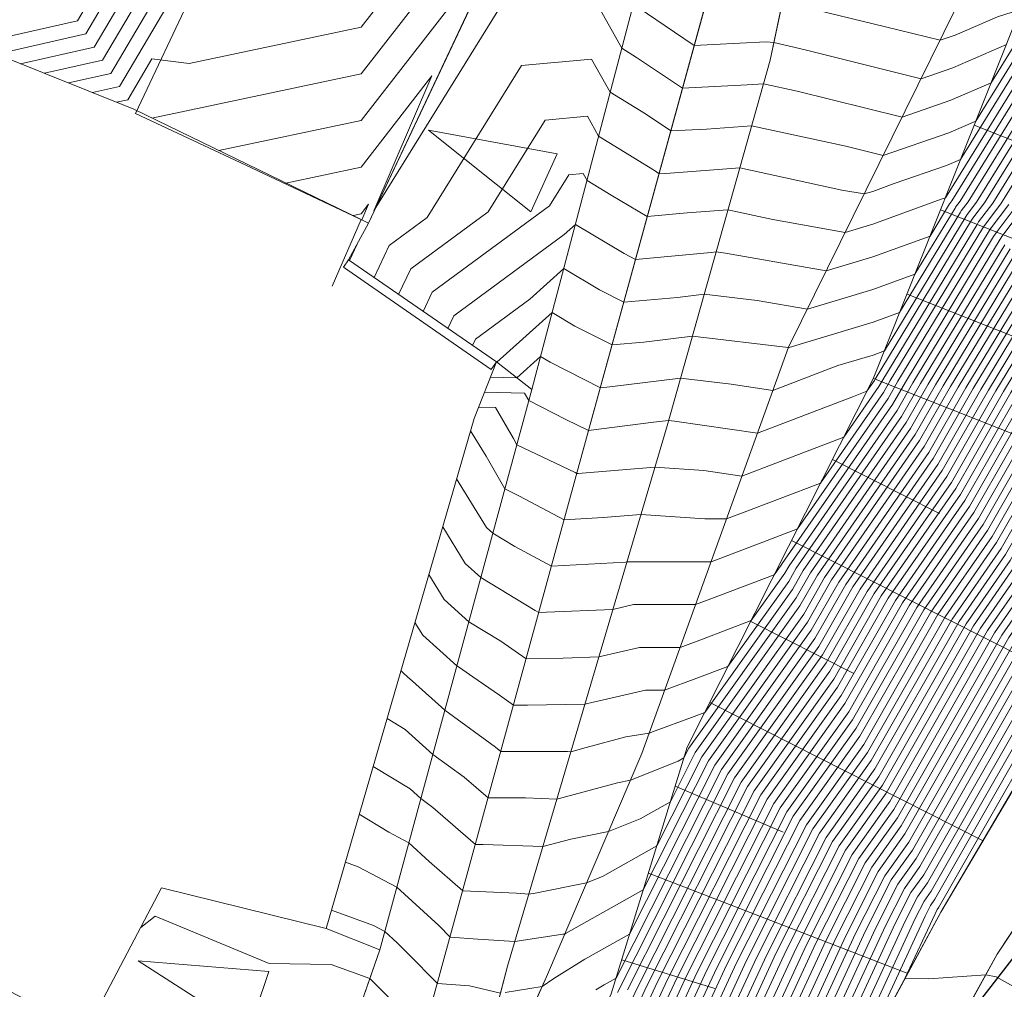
# Model space of a CAD drawing. Header units: metres. Extents: x 3490449 to 3490968, y 5754217 to 5754743.
# Tile 169 of 212: x 3490843 to 3490864, y 5754587 to 5754608. Entities that reach past the tile are written whole.
import ezdxf

# ---------------------------------------------------------------- set-up
doc = ezdxf.new("R2010")
doc.units = ezdxf.units.M
doc.header["$LTSCALE"] = 0.25
doc.linetypes.add('Kartierung-07$0$AUSGEZOGEN', pattern=[0])
for name, color, linetype, lineweight, true_color in [('Kartierung-07$0$$BOESCHUNG', 7, 'Continuous', 18, 0x82563a), ('Kartierung-07$0$$BRUCH', 7, 'Continuous', 18, 0x82563a), ('Kartierung-07$0$$HOEHEN_Haupt', 7, 'Continuous', 18, 0x82563a), ('Kartierung-07$0$$HOEHEN_Mittel', 7, 'Continuous', 18, 0x82563a), ('Kartierung-07$0$B_Befestigt', 7, 'Continuous', 18, 0x82563a), ('Kartierung-07$0$B_Boeschung_OK', 7, 'Continuous', 18, 0x82563a), ('Kartierung-07$0$B_Gelaendeknick', 7, 'Continuous', 18, 0x82563a), ('Kartierung-07$0$B_Haus', 7, 'Kartierung-07$0$AUSGEZOGEN', 18, 0x82563a), ('Kartierung-07$0$B_Mauer', 7, 'Kartierung-07$0$AUSGEZOGEN', 18, 0x82563a), ('Kartierung-07$0$B_Zaun', 7, 'Kartierung-07$0$AUSGEZOGEN', 18, 0x82563a), ('Kartierung-07$0$B_Zufahrt_Zugang', 7, 'Continuous', 18, 0x82563a), ('Kartierung-07$0$Hilfe_DGM', 7, 'Continuous', 18, 0x82563a)]:
    doc.layers.add(name, color=color, linetype=linetype, lineweight=lineweight, true_color=true_color)
doc.layers.add('Kartierung-07$0$B_SW-Leitung_AUS', color=7, linetype='Continuous', true_color=0x82563a)

# ---------------------------------------------------------------- blocks, each defined once
blk = doc.blocks.new('Kartierung-07$0$Zufahrt')
at = {"layer": 'Kartierung-07$0$B_Zufahrt_Zugang'}
for p, q in [((-0.7, -2.8), (0, 0)), ((0, 0), (0.7, -2.8)), ((-0.7, -2.8), (0.7, -2.8))]:
    blk.add_line(p, q, dxfattribs=at)

msp = doc.modelspace()

# ---------------------------------------------------------------- linework, layer by layer
at = {"layer": 'Kartierung-07$0$$BOESCHUNG', "ltscale": 0.02}
for p, q in [((3490863.632, 5754605.69), (3490866.513, 5754604.543)), ((3490862.892, 5754603.832), (3490870.487, 5754600.807)), ((3490862.152, 5754601.974), (3490864.777, 5754600.929)), ((3490861.412, 5754600.116), (3490868.222, 5754597.404)), ((3490860.511, 5754598.331), (3490862.866, 5754597.141)), ((3490859.609, 5754596.545), (3490865.859, 5754593.389)), ((3490858.708, 5754594.76), (3490860.978, 5754593.614)), ((3490857.806, 5754592.975), (3490863.826, 5754589.934)), ((3490857.045, 5754591.133), (3490859.422, 5754590.124)), ((3490856.455, 5754589.222), (3490862.167, 5754587.009)), ((3490855.866, 5754587.311), (3490857.915, 5754586.679))]:
    msp.add_line(p, q, dxfattribs=at)
at = {"layer": 'Kartierung-07$0$$BRUCH', "ltscale": 0.02}
for p, q in [((3490860.674, 5754614.352), (3490859.134, 5754607.126)), ((3490858.372, 5754610.751), (3490854.889, 5754598.061)), ((3490852.828, 5754608.919), (3490850.286, 5754603.538)), ((3490863.251, 5754608.315), (3490859.542, 5754600.802)), ((3490853.887, 5754599.873), (3490856.055, 5754608.085)), ((3490861.407, 5754600.105), (3490864.542, 5754607.976)), ((3490859.134, 5754607.126), (3490856.867, 5754599.072)), ((3490850.125, 5754603.614), (3490845.12, 5754606.042)), ((3490850.125, 5754603.614), (3490849.487, 5754602.148)), ((3490850.286, 5754603.538), (3490850.125, 5754603.614)), ((3490853.105, 5754600.48), (3490849.851, 5754602.727)), ((3490859.542, 5754600.802), (3490856.308, 5754591.853)), ((3490853.105, 5754600.48), (3490853.887, 5754599.873)), ((3490857.31, 5754591.993), (3490861.407, 5754600.105)), ((3490850.538, 5754587.529), (3490853.887, 5754599.873)), ((3490852.616, 5754599.236), (3490849.357, 5754588.003)), ((3490862.9, 5754588.36), (3490869.354, 5754599.328)), ((3490856.867, 5754599.072), (3490853.35, 5754587.172)), ((3490854.889, 5754598.061), (3490851.672, 5754586.302)), ((3490871.064, 5754597.908), (3490864.14, 5754587.433)), ((3490855.634, 5754586.559), (3490857.31, 5754591.993)), ((3490856.308, 5754591.853), (3490854.212, 5754586.939)), ((3490857.905, 5754579.147), (3490862.9, 5754588.36)), ((3490848.929, 5754582.921), (3490850.538, 5754587.529)), ((3490864.14, 5754587.433), (3490858.643, 5754577.554)), ((3490853.35, 5754587.172), (3490852.044, 5754582.171)), ((3490854.212, 5754586.939), (3490852.044, 5754582.171))]:
    msp.add_line(p, q, dxfattribs=at)
at = {"layer": 'Kartierung-07$0$$HOEHEN_Haupt', "ltscale": 0.02}
for points in [[(3490856.34, 5754586.144), (3490856.648, 5754586.81), (3490858.784, 5754591.035), (3490860.537, 5754593.491), (3490861.584, 5754595.324), (3490863.228, 5754597.69), (3490864.441, 5754599.808), (3490865.76, 5754601.983), (3490865.894, 5754602.201), (3490867.088, 5754603.774), (3490868.352, 5754605.815), (3490870.507, 5754608.039), (3490872.008, 5754610.013), (3490872.719, 5754611.154), (3490874.82, 5754613.423), (3490876.287, 5754615.182), (3490877.216, 5754616.88), (3490878.457, 5754618.368), (3490882.283, 5754620.505), (3490884.15, 5754622.278), (3490885.585, 5754623.646), (3490889.848, 5754627.913), (3490891.039, 5754629.42), (3490894.97, 5754634.628)], [(3490857.1, 5754585.696), (3490857.741, 5754587.081), (3490859.503, 5754590.567), (3490860.95, 5754592.594), (3490862.365, 5754595.07), (3490863.726, 5754597.029), (3490865.271, 5754599.727), (3490866.367, 5754601.534), (3490866.53, 5754601.8), (3490867.985, 5754603.716), (3490869.042, 5754605.424), (3490870.845, 5754607.285), (3490872.559, 5754609.538), (3490873.37, 5754610.84), (3490875.133, 5754612.744), (3490876.802, 5754614.744), (3490877.582, 5754616.17), (3490879.06, 5754617.943), (3490882.275, 5754619.739), (3490884.574, 5754621.92), (3490886.338, 5754623.603), (3490889.978, 5754627.246), (3490891.598, 5754629.296), (3490894.987, 5754633.786)], [(3490895.005, 5754632.944), (3490892.157, 5754629.172), (3490890.107, 5754626.579), (3490887.092, 5754623.561), (3490884.997, 5754621.563), (3490882.268, 5754618.972), (3490879.663, 5754617.517), (3490877.948, 5754615.461), (3490877.317, 5754614.307), (3490875.446, 5754612.065), (3490874.022, 5754610.526), (3490873.11, 5754609.062), (3490871.184, 5754606.53), (3490869.733, 5754605.032), (3490868.882, 5754603.658), (3490867.166, 5754601.399), (3490866.975, 5754601.086), (3490866.101, 5754599.646), (3490864.224, 5754596.368), (3490863.146, 5754594.815), (3490861.363, 5754591.697), (3490860.223, 5754590.1), (3490858.834, 5754587.352), (3490857.861, 5754585.249)], [(3490858.621, 5754584.801), (3490859.927, 5754587.623), (3490860.943, 5754589.632), (3490861.776, 5754590.8), (3490863.926, 5754594.561), (3490864.722, 5754595.707), (3490866.931, 5754599.565), (3490867.582, 5754600.637), (3490867.803, 5754600.998), (3490869.778, 5754603.6), (3490870.423, 5754604.641), (3490871.522, 5754605.775), (3490873.661, 5754608.587), (3490874.673, 5754610.212), (3490875.759, 5754611.386), (3490877.832, 5754613.869), (3490878.314, 5754614.751), (3490880.265, 5754617.092), (3490882.26, 5754618.206), (3490885.42, 5754621.205), (3490887.846, 5754623.519), (3490890.237, 5754625.912), (3490892.716, 5754629.048), (3490895.022, 5754632.103)], [(3490859.382, 5754584.354), (3490861.02, 5754587.894), (3490861.662, 5754589.164), (3490862.189, 5754589.903), (3490864.707, 5754594.307), (3490865.221, 5754595.046), (3490867.762, 5754599.484), (3490868.189, 5754600.188), (3490868.439, 5754600.597), (3490870.675, 5754603.542), (3490871.113, 5754604.25), (3490871.86, 5754605.02), (3490874.211, 5754608.112), (3490875.324, 5754609.898), (3490876.072, 5754610.706), (3490878.347, 5754613.432), (3490878.68, 5754614.042), (3490880.868, 5754616.666), (3490882.252, 5754617.439), (3490885.843, 5754620.847), (3490888.6, 5754623.477), (3490890.366, 5754625.245), (3490893.274, 5754628.925), (3490895.039, 5754631.261)], [(3490860.142, 5754583.907), (3490862.113, 5754588.165), (3490862.382, 5754588.697), (3490862.602, 5754589.006), (3490865.488, 5754594.052), (3490865.719, 5754594.385), (3490868.592, 5754599.403), (3490868.797, 5754599.74), (3490869.076, 5754600.197), (3490871.572, 5754603.484), (3490871.804, 5754603.858), (3490872.198, 5754604.266), (3490874.762, 5754607.636), (3490875.976, 5754609.584), (3490876.385, 5754610.027), (3490878.861, 5754612.995), (3490879.046, 5754613.332), (3490881.471, 5754616.241), (3490882.245, 5754616.673), (3490886.266, 5754620.49), (3490889.354, 5754623.434), (3490890.496, 5754624.578), (3490893.833, 5754628.801), (3490895.056, 5754630.42)], [(3490850.41, 5754602.341), (3490850.742, 5754603.043), (3490851.58, 5754603.66), (3490853.658, 5754607.006), (3490855.203, 5754607.148), (3490855.615, 5754606.417), (3490856.391, 5754605.94), (3490856.949, 5754605.566), (3490857.734, 5754605.605), (3490858.727, 5754605.68), (3490860.807, 5754605.228), (3490861.626, 5754605.024), (3490863.07, 5754605.523), (3490863.668, 5754605.783), (3490864.901, 5754607.772), (3490868.816, 5754611.813), (3490869.255, 5754612.39), (3490869.463, 5754612.723), (3490873.254, 5754616.819), (3490873.712, 5754617.368), (3490875.386, 5754620.427), (3490875.444, 5754620.496), (3490877.183, 5754621.468)], [(3490865.72, 5754612.624), (3490861.462, 5754614.308), (3490860.748, 5754614.624), (3490860.642, 5754614.602), (3490860.458, 5754614.587), (3490859.336, 5754614.497), (3490857.9, 5754614.971), (3490857.832, 5754614.994), (3490857.776, 5754614.984), (3490857.37, 5754614.909), (3490857.264, 5754614.958), (3490855.568, 5754614.268), (3490853.182, 5754613.74), (3490853.038, 5754613.655), (3490852.215, 5754613.039), (3490849.755, 5754611.353), (3490848.357, 5754611.458), (3490847.774, 5754611.45), (3490847.626, 5754611.376), (3490846.592, 5754611.243), (3490845.26, 5754610.338), (3490843.875, 5754607.992), (3490841.567, 5754607.472)], [(3490865.049, 5754609.523), (3490863.7, 5754609.098), (3490862.758, 5754609.47), (3490861.11, 5754609.866), (3490859.786, 5754610.183), (3490858.469, 5754610.291), (3490858.243, 5754610.28), (3490858.066, 5754610.398), (3490856.759, 5754610.822), (3490856.639, 5754610.802), (3490856.06, 5754610.958), (3490855.848, 5754611.128), (3490853.075, 5754611.178), (3490850.95, 5754610.009), (3490850.869, 5754609.841), (3490850.125, 5754608.884), (3490848.006, 5754608.435), (3490846.056, 5754608.671), (3490844.8, 5754606.543), (3490844.207, 5754606.41)], [(3490853.101, 5754600.47), (3490853.118, 5754600.47), (3490854.335, 5754601.57), (3490854.837, 5754601.269), (3490855.655, 5754600.852), (3490856.352, 5754600.914), (3490857.423, 5754601.046), (3490859.53, 5754600.794), (3490859.539, 5754600.793), (3490859.553, 5754600.798), (3490861.404, 5754601.352), (3490861.988, 5754601.564), (3490863.331, 5754603.777), (3490863.348, 5754603.805), (3490863.501, 5754604.006), (3490865.591, 5754607.381)], [(3490850.143, 5754603.605), (3490850.143, 5754603.606), (3490850.292, 5754603.953), (3490850.125, 5754603.738), (3490849.948, 5754603.7), (3490849.947, 5754603.7)], [(3490852.23, 5754597.906), (3490852.889, 5754596.831), (3490853.028, 5754596.707), (3490853.51, 5754596.411), (3490854.319, 5754595.979), (3490855.949, 5754596.072), (3490855.981, 5754596.073), (3490855.991, 5754596.076), (3490857.835, 5754596.078), (3490857.893, 5754596.099), (3490858.301, 5754596.254), (3490858.978, 5754596.511), (3490859.739, 5754596.802), (3490861.733, 5754599.673), (3490861.95, 5754600.052), (3490863.938, 5754603.329), (3490863.984, 5754603.404), (3490864.398, 5754603.948)], [(3490850.699, 5754592.627), (3490851.093, 5754592.385), (3490851.706, 5754591.835), (3490852.398, 5754591.331), (3490852.923, 5754590.875), (3490853.745, 5754590.876), (3490854.437, 5754590.85), (3490855.774, 5754591.209), (3490856.057, 5754591.266), (3490857.11, 5754591.688), (3490857.238, 5754591.76), (3490857.345, 5754591.971), (3490859.71, 5754595.286), (3490860.023, 5754595.833), (3490862.231, 5754599.012), (3490862.78, 5754599.971), (3490864.546, 5754602.88)], [(3490855.299, 5754586.648), (3490855.481, 5754586.762), (3490855.742, 5754586.908), (3490858.064, 5754591.503), (3490860.123, 5754594.388), (3490860.804, 5754595.578), (3490862.729, 5754598.351), (3490863.61, 5754599.89), (3490865.153, 5754602.431)], [(3490845.271, 5754588.019), (3490845.586, 5754588.27), (3490848.101, 5754587.233), (3490849.465, 5754587.207), (3490850.318, 5754586.9), (3490851.184, 5754586.031)]]:
    msp.add_lwpolyline(points, dxfattribs=at)
at = {"layer": 'Kartierung-07$0$$HOEHEN_Mittel', "ltscale": 0.02}
for points in [[(3490894.967, 5754634.796), (3490890.927, 5754629.445), (3490889.822, 5754628.047), (3490885.434, 5754623.654), (3490884.066, 5754622.35), (3490882.284, 5754620.659), (3490878.337, 5754618.453), (3490877.143, 5754617.021), (3490876.184, 5754615.269), (3490874.757, 5754613.559), (3490872.589, 5754611.217), (3490871.898, 5754610.108), (3490870.44, 5754608.19), (3490868.214, 5754605.894), (3490866.909, 5754603.786), (3490865.766, 5754602.282), (3490865.639, 5754602.073), (3490864.275, 5754599.825), (3490863.128, 5754597.822), (3490861.428, 5754595.375), (3490860.454, 5754593.671), (3490858.64, 5754591.129), (3490856.43, 5754586.756), (3490856.188, 5754586.233)], [(3490894.665, 5754634.569), (3490890.816, 5754629.47), (3490889.797, 5754628.18), (3490885.283, 5754623.663), (3490883.981, 5754622.421), (3490882.286, 5754620.812), (3490878.216, 5754618.539), (3490877.07, 5754617.163), (3490876.081, 5754615.356), (3490874.694, 5754613.695), (3490872.459, 5754611.28), (3490871.788, 5754610.203), (3490870.372, 5754608.341), (3490868.076, 5754605.972), (3490866.729, 5754603.798), (3490865.639, 5754602.362), (3490865.517, 5754602.162), (3490864.109, 5754599.841), (3490863.028, 5754597.954), (3490861.272, 5754595.426), (3490860.371, 5754593.85), (3490858.496, 5754591.222), (3490856.211, 5754586.702), (3490856.036, 5754586.323)], [(3490856.492, 5754586.054), (3490856.867, 5754586.865), (3490858.928, 5754590.942), (3490860.619, 5754593.312), (3490861.74, 5754595.273), (3490863.327, 5754597.558), (3490864.607, 5754599.792), (3490865.882, 5754601.893), (3490866.021, 5754602.121), (3490867.267, 5754603.763), (3490868.49, 5754605.737), (3490870.575, 5754607.888), (3490872.119, 5754609.918), (3490872.849, 5754611.091), (3490874.882, 5754613.287), (3490876.39, 5754615.094), (3490877.289, 5754616.738), (3490878.578, 5754618.283), (3490882.281, 5754620.352), (3490884.235, 5754622.207), (3490885.735, 5754623.637), (3490889.874, 5754627.78), (3490891.151, 5754629.395), (3490894.974, 5754634.459)], [(3490856.644, 5754585.965), (3490857.085, 5754586.919), (3490859.072, 5754590.848), (3490860.702, 5754593.133), (3490861.896, 5754595.222), (3490863.427, 5754597.426), (3490864.773, 5754599.776), (3490866.003, 5754601.803), (3490866.148, 5754602.041), (3490867.447, 5754603.751), (3490868.628, 5754605.659), (3490870.642, 5754607.737), (3490872.229, 5754609.823), (3490872.98, 5754611.028), (3490874.945, 5754613.152), (3490876.493, 5754615.007), (3490877.363, 5754616.596), (3490878.699, 5754618.198), (3490882.28, 5754620.199), (3490884.32, 5754622.135), (3490885.886, 5754623.629), (3490889.9, 5754627.647), (3490891.263, 5754629.371), (3490894.977, 5754634.291)], [(3490855.992, 5754586.648), (3490858.352, 5754591.316), (3490860.289, 5754594.03), (3490861.116, 5754595.477), (3490862.929, 5754598.087), (3490863.943, 5754599.857), (3490865.396, 5754602.252), (3490865.512, 5754602.442), (3490866.55, 5754603.809), (3490867.938, 5754606.05), (3490870.304, 5754608.492), (3490871.678, 5754610.298), (3490872.328, 5754611.342), (3490874.632, 5754613.831), (3490875.978, 5754615.444), (3490876.997, 5754617.305), (3490878.096, 5754618.624), (3490882.287, 5754620.965), (3490883.897, 5754622.493), (3490885.132, 5754623.671), (3490889.771, 5754628.314), (3490890.704, 5754629.495), (3490894.229, 5754634.164)], [(3490856.796, 5754585.875), (3490857.304, 5754586.973), (3490859.216, 5754590.755), (3490860.784, 5754592.953), (3490862.053, 5754595.171), (3490863.527, 5754597.293), (3490864.939, 5754599.76), (3490866.124, 5754601.714), (3490866.275, 5754601.961), (3490867.626, 5754603.739), (3490868.766, 5754605.58), (3490870.71, 5754607.586), (3490872.339, 5754609.728), (3490873.11, 5754610.966), (3490875.008, 5754613.016), (3490876.596, 5754614.919), (3490877.436, 5754616.454), (3490878.819, 5754618.113), (3490882.278, 5754620.046), (3490884.404, 5754622.064), (3490886.037, 5754623.62), (3490889.926, 5754627.513), (3490891.374, 5754629.346), (3490894.981, 5754634.123)], [(3490856.948, 5754585.786), (3490857.523, 5754587.027), (3490859.359, 5754590.661), (3490860.867, 5754592.774), (3490862.209, 5754595.12), (3490863.626, 5754597.161), (3490865.105, 5754599.743), (3490866.246, 5754601.624), (3490866.403, 5754601.881), (3490867.805, 5754603.728), (3490868.904, 5754605.502), (3490870.778, 5754607.436), (3490872.449, 5754609.633), (3490873.24, 5754610.903), (3490875.07, 5754612.88), (3490876.699, 5754614.832), (3490877.509, 5754616.312), (3490878.94, 5754618.028), (3490882.277, 5754619.892), (3490884.489, 5754621.992), (3490886.188, 5754623.612), (3490889.952, 5754627.38), (3490891.486, 5754629.321), (3490894.984, 5754633.954)], [(3490893.793, 5754633.759), (3490890.592, 5754629.519), (3490889.745, 5754628.447), (3490884.981, 5754623.68), (3490883.812, 5754622.564), (3490882.289, 5754621.119), (3490877.975, 5754618.709), (3490876.923, 5754617.447), (3490875.875, 5754615.531), (3490874.569, 5754613.967), (3490872.198, 5754611.405), (3490871.568, 5754610.393), (3490870.237, 5754608.643), (3490867.8, 5754606.128), (3490866.371, 5754603.821), (3490865.384, 5754602.522), (3490865.274, 5754602.342), (3490863.776, 5754599.873), (3490862.829, 5754598.219), (3490860.96, 5754595.527), (3490860.206, 5754594.209), (3490858.208, 5754591.409), (3490855.774, 5754586.594)], [(3490894.991, 5754633.618), (3490891.71, 5754629.272), (3490890.004, 5754627.113), (3490886.489, 5754623.595), (3490884.658, 5754621.849), (3490882.274, 5754619.586), (3490879.181, 5754617.858), (3490877.655, 5754616.028), (3490876.905, 5754614.657), (3490875.195, 5754612.608), (3490873.501, 5754610.777), (3490872.669, 5754609.443), (3490870.913, 5754607.134), (3490869.181, 5754605.346), (3490868.164, 5754603.705), (3490866.657, 5754601.72), (3490866.489, 5754601.444), (3490865.437, 5754599.711), (3490863.826, 5754596.897), (3490862.521, 5754595.019), (3490861.032, 5754592.415), (3490859.647, 5754590.474), (3490857.96, 5754587.135), (3490857.252, 5754585.607)], [(3490857.405, 5754585.517), (3490858.178, 5754587.19), (3490859.791, 5754590.38), (3490861.115, 5754592.235), (3490862.677, 5754594.968), (3490863.925, 5754596.765), (3490865.603, 5754599.695), (3490866.61, 5754601.355), (3490866.785, 5754601.64), (3490868.343, 5754603.693), (3490869.319, 5754605.267), (3490870.981, 5754606.983), (3490872.779, 5754609.348), (3490873.631, 5754610.714), (3490875.258, 5754612.472), (3490877.008, 5754614.569), (3490877.729, 5754615.886), (3490879.301, 5754617.773), (3490882.272, 5754619.432), (3490884.743, 5754621.777), (3490886.64, 5754623.587), (3490890.03, 5754626.979), (3490891.822, 5754629.247), (3490894.994, 5754633.449)], [(3490857.557, 5754585.428), (3490858.397, 5754587.244), (3490859.935, 5754590.287), (3490861.198, 5754592.056), (3490862.833, 5754594.917), (3490864.025, 5754596.632), (3490865.769, 5754599.679), (3490866.732, 5754601.265), (3490866.912, 5754601.56), (3490868.523, 5754603.681), (3490869.457, 5754605.189), (3490871.048, 5754606.832), (3490872.89, 5754609.253), (3490873.761, 5754610.652), (3490875.321, 5754612.336), (3490877.111, 5754614.482), (3490877.802, 5754615.744), (3490879.422, 5754617.687), (3490882.271, 5754619.279), (3490884.827, 5754621.706), (3490886.791, 5754623.578), (3490890.056, 5754626.846), (3490891.933, 5754629.222), (3490894.998, 5754633.281)], [(3490895.001, 5754633.113), (3490892.045, 5754629.197), (3490890.081, 5754626.713), (3490886.941, 5754623.57), (3490884.912, 5754621.634), (3490882.269, 5754619.126), (3490879.542, 5754617.602), (3490877.875, 5754615.603), (3490877.214, 5754614.394), (3490875.383, 5754612.201), (3490873.891, 5754610.589), (3490873, 5754609.158), (3490871.116, 5754606.681), (3490869.595, 5754605.111), (3490868.702, 5754603.67), (3490867.039, 5754601.48), (3490866.853, 5754601.175), (3490865.935, 5754599.662), (3490864.125, 5754596.5), (3490862.989, 5754594.866), (3490861.28, 5754591.877), (3490860.079, 5754590.193), (3490858.616, 5754587.298), (3490857.709, 5754585.338)], [(3490895.008, 5754632.776), (3490892.269, 5754629.148), (3490890.133, 5754626.446), (3490887.243, 5754623.553), (3490885.081, 5754621.491), (3490882.266, 5754618.819), (3490879.783, 5754617.432), (3490878.021, 5754615.319), (3490877.42, 5754614.219), (3490875.509, 5754611.929), (3490874.152, 5754610.463), (3490873.22, 5754608.967), (3490871.251, 5754606.379), (3490869.871, 5754604.954), (3490869.061, 5754603.647), (3490867.294, 5754601.319), (3490867.096, 5754600.996), (3490866.267, 5754599.63), (3490864.324, 5754596.236), (3490863.302, 5754594.764), (3490861.446, 5754591.518), (3490860.367, 5754590.006), (3490859.053, 5754587.406), (3490858.013, 5754585.159)], [(3490895.011, 5754632.608), (3490892.38, 5754629.123), (3490890.159, 5754626.312), (3490887.394, 5754623.544), (3490885.166, 5754621.42), (3490882.265, 5754618.666), (3490879.904, 5754617.347), (3490878.095, 5754615.177), (3490877.523, 5754614.132), (3490875.571, 5754611.793), (3490874.282, 5754610.401), (3490873.33, 5754608.872), (3490871.319, 5754606.228), (3490870.009, 5754604.876), (3490869.24, 5754603.635), (3490867.421, 5754601.239), (3490867.218, 5754600.906), (3490866.433, 5754599.614), (3490864.423, 5754596.104), (3490863.458, 5754594.714), (3490861.528, 5754591.338), (3490860.511, 5754589.913), (3490859.271, 5754587.461), (3490858.165, 5754585.07)], [(3490858.317, 5754584.98), (3490859.49, 5754587.515), (3490860.655, 5754589.819), (3490861.611, 5754591.159), (3490863.614, 5754594.663), (3490864.523, 5754595.972), (3490866.599, 5754599.597), (3490867.339, 5754600.816), (3490867.548, 5754601.159), (3490869.42, 5754603.623), (3490870.147, 5754604.798), (3490871.387, 5754606.077), (3490873.44, 5754608.777), (3490874.412, 5754610.338), (3490875.634, 5754611.657), (3490877.626, 5754614.044), (3490878.168, 5754615.035), (3490880.024, 5754617.262), (3490882.263, 5754618.513), (3490885.251, 5754621.348), (3490887.544, 5754623.536), (3490890.185, 5754626.179), (3490892.492, 5754629.098), (3490895.015, 5754632.439)], [(3490858.469, 5754584.891), (3490859.709, 5754587.569), (3490860.799, 5754589.726), (3490861.693, 5754590.98), (3490863.77, 5754594.612), (3490864.623, 5754595.839), (3490866.765, 5754599.581), (3490867.46, 5754600.727), (3490867.675, 5754601.079), (3490869.599, 5754603.612), (3490870.285, 5754604.719), (3490871.454, 5754605.926), (3490873.55, 5754608.682), (3490874.543, 5754610.275), (3490875.697, 5754611.521), (3490877.729, 5754613.957), (3490878.241, 5754614.893), (3490880.145, 5754617.177), (3490882.261, 5754618.359), (3490885.335, 5754621.277), (3490887.695, 5754623.527), (3490890.211, 5754626.045), (3490892.604, 5754629.073), (3490895.018, 5754632.271)], [(3490858.773, 5754584.712), (3490860.146, 5754587.677), (3490861.087, 5754589.539), (3490861.859, 5754590.621), (3490864.082, 5754594.51), (3490864.822, 5754595.575), (3490867.097, 5754599.549), (3490867.703, 5754600.547), (3490867.93, 5754600.918), (3490869.958, 5754603.589), (3490870.561, 5754604.563), (3490871.59, 5754605.624), (3490873.771, 5754608.492), (3490874.803, 5754610.149), (3490875.822, 5754611.25), (3490877.935, 5754613.782), (3490878.387, 5754614.609), (3490880.386, 5754617.007), (3490882.258, 5754618.053), (3490885.504, 5754621.134), (3490887.997, 5754623.51), (3490890.263, 5754625.779), (3490892.827, 5754629.024), (3490895.025, 5754631.934)], [(3490858.926, 5754584.622), (3490860.364, 5754587.731), (3490861.23, 5754589.445), (3490861.941, 5754590.441), (3490864.239, 5754594.459), (3490864.922, 5754595.443), (3490867.263, 5754599.532), (3490867.825, 5754600.458), (3490868.057, 5754600.838), (3490870.137, 5754603.577), (3490870.699, 5754604.484), (3490871.657, 5754605.473), (3490873.881, 5754608.397), (3490874.934, 5754610.087), (3490875.884, 5754611.114), (3490878.038, 5754613.695), (3490878.461, 5754614.467), (3490880.507, 5754616.921), (3490882.257, 5754617.899), (3490885.589, 5754621.062), (3490888.147, 5754623.502), (3490890.289, 5754625.645), (3490892.939, 5754628.999), (3490895.028, 5754631.766)], [(3490859.078, 5754584.533), (3490860.583, 5754587.786), (3490861.374, 5754589.351), (3490862.024, 5754590.262), (3490864.395, 5754594.408), (3490865.021, 5754595.311), (3490867.43, 5754599.516), (3490867.946, 5754600.368), (3490868.185, 5754600.758), (3490870.316, 5754603.565), (3490870.837, 5754604.406), (3490871.725, 5754605.322), (3490873.991, 5754608.302), (3490875.064, 5754610.024), (3490875.947, 5754610.978), (3490878.141, 5754613.607), (3490878.534, 5754614.325), (3490880.627, 5754616.836), (3490882.255, 5754617.746), (3490885.674, 5754620.991), (3490888.298, 5754623.494), (3490890.315, 5754625.512), (3490893.051, 5754628.974), (3490895.032, 5754631.598)], [(3490895.035, 5754631.43), (3490893.163, 5754628.949), (3490890.341, 5754625.378), (3490888.449, 5754623.485), (3490885.758, 5754620.919), (3490882.254, 5754617.593), (3490880.748, 5754616.751), (3490878.607, 5754614.184), (3490878.244, 5754613.52), (3490876.01, 5754610.842), (3490875.194, 5754609.961), (3490874.101, 5754608.207), (3490871.793, 5754605.171), (3490870.975, 5754604.328), (3490870.496, 5754603.554), (3490868.312, 5754600.678), (3490868.068, 5754600.278), (3490867.596, 5754599.5), (3490865.121, 5754595.178), (3490864.551, 5754594.357), (3490862.107, 5754590.082), (3490861.518, 5754589.258), (3490860.802, 5754587.84), (3490859.23, 5754584.443)], [(3490859.534, 5754584.264), (3490861.239, 5754587.948), (3490861.806, 5754589.071), (3490862.272, 5754589.724), (3490864.863, 5754594.256), (3490865.32, 5754594.914), (3490867.928, 5754599.467), (3490868.311, 5754600.099), (3490868.566, 5754600.517), (3490870.854, 5754603.531), (3490871.251, 5754604.171), (3490871.928, 5754604.87), (3490874.321, 5754608.017), (3490875.455, 5754609.836), (3490876.135, 5754610.571), (3490878.449, 5754613.345), (3490878.753, 5754613.9), (3490880.989, 5754616.581), (3490882.251, 5754617.286), (3490885.927, 5754620.776), (3490888.75, 5754623.468), (3490890.392, 5754625.112), (3490893.386, 5754628.9), (3490895.042, 5754631.093)], [(3490859.686, 5754584.175), (3490861.457, 5754588.002), (3490861.95, 5754588.977), (3490862.355, 5754589.544), (3490865.019, 5754594.205), (3490865.42, 5754594.782), (3490868.094, 5754599.451), (3490868.432, 5754600.009), (3490868.694, 5754600.437), (3490871.034, 5754603.519), (3490871.389, 5754604.093), (3490871.996, 5754604.719), (3490874.432, 5754607.922), (3490875.585, 5754609.773), (3490876.198, 5754610.435), (3490878.552, 5754613.257), (3490878.827, 5754613.758), (3490881.109, 5754616.496), (3490882.249, 5754617.133), (3490886.012, 5754620.704), (3490888.901, 5754623.46), (3490890.418, 5754624.978), (3490893.498, 5754628.875), (3490895.045, 5754630.925)], [(3490859.838, 5754584.086), (3490861.676, 5754588.057), (3490862.094, 5754588.884), (3490862.437, 5754589.365), (3490865.175, 5754594.154), (3490865.52, 5754594.65), (3490868.26, 5754599.435), (3490868.554, 5754599.919), (3490868.821, 5754600.357), (3490871.213, 5754603.507), (3490871.527, 5754604.015), (3490872.063, 5754604.568), (3490874.542, 5754607.827), (3490875.715, 5754609.71), (3490876.26, 5754610.299), (3490878.655, 5754613.17), (3490878.9, 5754613.616), (3490881.23, 5754616.411), (3490882.248, 5754616.98), (3490886.097, 5754620.633), (3490889.052, 5754623.451), (3490890.444, 5754624.845), (3490893.61, 5754628.85), (3490895.049, 5754630.756)], [(3490859.99, 5754583.996), (3490861.894, 5754588.111), (3490862.238, 5754588.79), (3490862.52, 5754589.185), (3490865.331, 5754594.103), (3490865.619, 5754594.517), (3490868.426, 5754599.419), (3490868.675, 5754599.83), (3490868.948, 5754600.277), (3490871.392, 5754603.496), (3490871.665, 5754603.936), (3490872.131, 5754604.417), (3490874.652, 5754607.732), (3490875.845, 5754609.647), (3490876.323, 5754610.163), (3490878.758, 5754613.082), (3490878.973, 5754613.474), (3490881.35, 5754616.326), (3490882.246, 5754616.826), (3490886.181, 5754620.561), (3490889.203, 5754623.443), (3490890.47, 5754624.711), (3490893.722, 5754628.825), (3490895.052, 5754630.588)], [(3490860.295, 5754583.817), (3490862.332, 5754588.219), (3490862.526, 5754588.603), (3490862.685, 5754588.826), (3490865.644, 5754594.001), (3490865.819, 5754594.253), (3490868.758, 5754599.386), (3490868.918, 5754599.65), (3490869.203, 5754600.116), (3490871.751, 5754603.473), (3490871.942, 5754603.78), (3490872.266, 5754604.115), (3490874.872, 5754607.541), (3490876.106, 5754609.522), (3490876.448, 5754609.891), (3490878.964, 5754612.907), (3490879.119, 5754613.19), (3490881.591, 5754616.155), (3490882.243, 5754616.52), (3490886.351, 5754620.418), (3490889.504, 5754623.426), (3490890.522, 5754624.444), (3490893.945, 5754628.776), (3490895.059, 5754630.251)], [(3490860.786, 5754584.46), (3490862.55, 5754588.273), (3490862.67, 5754588.51), (3490862.768, 5754588.647), (3490865.8, 5754593.951), (3490865.918, 5754594.121), (3490868.924, 5754599.37), (3490869.039, 5754599.56), (3490869.33, 5754600.036), (3490871.931, 5754603.461), (3490872.08, 5754603.702), (3490872.334, 5754603.964), (3490874.982, 5754607.446), (3490876.236, 5754609.459), (3490876.511, 5754609.756), (3490879.067, 5754612.82), (3490879.193, 5754613.048), (3490881.712, 5754616.07), (3490882.242, 5754616.366), (3490886.435, 5754620.347), (3490889.655, 5754623.417), (3490890.548, 5754624.311), (3490894.057, 5754628.751), (3490895.062, 5754630.083)], [(3490881.821, 5754623.601), (3490875.806, 5754620.241), (3490875.606, 5754620.001), (3490874.021, 5754617.106), (3490873.442, 5754616.412), (3490869.853, 5754612.535), (3490869.585, 5754612.105), (3490869.019, 5754611.36), (3490865.315, 5754607.538), (3490863.142, 5754604.03), (3490863.094, 5754603.966), (3490863.088, 5754603.957), (3490862.66, 5754603.252), (3490861.401, 5754602.793), (3490860.373, 5754602.486), (3490858.151, 5754602.875), (3490857.944, 5754602.9), (3490857.84, 5754602.887), (3490856.172, 5754602.737), (3490855.923, 5754602.864), (3490854.847, 5754603.509), (3490854.602, 5754603.288), (3490852.169, 5754601.496), (3490852.037, 5754601.218)], [(3490842.095, 5754607.26), (3490844.06, 5754607.702), (3490845.717, 5754610.509), (3490846.669, 5754611.156), (3490847.582, 5754611.273), (3490848.016, 5754611.18), (3490849.854, 5754611.041), (3490852.572, 5754612.905), (3490853.105, 5754613.198), (3490853.543, 5754613.19), (3490853.883, 5754613.337), (3490855.901, 5754613.783), (3490857.052, 5754614.252), (3490857.353, 5754614.111), (3490857.617, 5754614.16), (3490859.009, 5754613.701), (3490859.122, 5754613.665), (3490859.168, 5754613.661), (3490860.543, 5754613.739), (3490860.981, 5754613.634), (3490865.316, 5754611.919)], [(3490842.623, 5754607.047), (3490844.245, 5754607.413), (3490846.174, 5754610.679), (3490846.746, 5754611.068), (3490847.295, 5754611.139), (3490848.788, 5754610.817), (3490849.953, 5754610.73), (3490851.676, 5754611.911), (3490853.098, 5754612.693), (3490854.264, 5754612.672), (3490855.172, 5754613.064), (3490856.233, 5754613.299), (3490856.839, 5754613.545), (3490857.336, 5754613.313), (3490857.402, 5754613.325), (3490857.752, 5754613.21), (3490858.908, 5754612.832), (3490859.386, 5754612.795), (3490860.354, 5754612.85), (3490861.425, 5754612.593), (3490864.912, 5754611.214)], [(3490843.151, 5754606.835), (3490844.43, 5754607.123), (3490846.63, 5754610.849), (3490846.824, 5754610.981), (3490847.009, 5754611.004), (3490849.561, 5754610.455), (3490850.053, 5754610.418), (3490850.779, 5754610.917), (3490853.09, 5754612.188), (3490854.986, 5754612.154), (3490856.461, 5754612.791), (3490856.566, 5754612.814), (3490856.626, 5754612.839), (3490856.706, 5754612.801), (3490857.188, 5754612.491), (3490858.385, 5754612.101), (3490858.693, 5754612), (3490859.604, 5754611.929), (3490860.164, 5754611.961), (3490861.869, 5754611.552), (3490864.508, 5754610.509)], [(3490865.26, 5754610.167), (3490864.104, 5754609.803), (3490862.314, 5754610.511), (3490859.975, 5754611.072), (3490859.822, 5754611.064), (3490859.515, 5754611.087), (3490858.479, 5754611.167), (3490857.321, 5754611.544), (3490856.973, 5754611.656), (3490856.845, 5754611.691), (3490856.347, 5754611.912), (3490855.707, 5754611.635), (3490853.082, 5754611.683), (3490850.3, 5754610.152), (3490850.283, 5754610.117), (3490850.125, 5754609.913), (3490849.675, 5754609.818), (3490846.598, 5754610.191), (3490844.615, 5754606.833), (3490843.679, 5754606.622)], [(3490864.838, 5754608.878), (3490863.295, 5754608.393), (3490863.202, 5754608.429), (3490863.039, 5754608.469), (3490859.596, 5754609.295), (3490858.662, 5754609.371), (3490857.984, 5754609.337), (3490857.453, 5754609.693), (3490856.544, 5754609.987), (3490856.109, 5754609.913), (3490855.773, 5754610.004), (3490854.982, 5754610.638), (3490853.067, 5754610.673), (3490851.601, 5754609.866), (3490851.454, 5754609.565), (3490850.125, 5754607.855), (3490846.338, 5754607.052), (3490845.515, 5754607.152), (3490844.985, 5754606.254), (3490844.735, 5754606.197)], [(3490864.626, 5754608.234), (3490864.142, 5754608.081), (3490863.21, 5754607.676), (3490862.879, 5754607.562), (3490861.678, 5754607.861), (3490859.407, 5754608.406), (3490858.856, 5754608.451), (3490857.725, 5754608.394), (3490856.84, 5754608.988), (3490856.33, 5754609.153), (3490855.578, 5754609.025), (3490855.485, 5754609.05), (3490854.116, 5754610.149), (3490853.059, 5754610.168), (3490852.251, 5754609.723), (3490852.04, 5754609.29), (3490850.125, 5754606.825), (3490845.519, 5754605.849), (3490845.519, 5754605.849)], [(3490846.995, 5754605.132), (3490846.995, 5754605.132), (3490850.125, 5754605.796), (3490852.625, 5754609.014), (3490852.9, 5754609.58), (3490853.052, 5754609.663), (3490853.249, 5754609.66), (3490853.679, 5754609.314), (3490855.346, 5754608.593), (3490855.844, 5754608.272), (3490856.115, 5754608.319), (3490856.227, 5754608.282), (3490857.031, 5754607.743), (3490857.466, 5754607.451), (3490857.885, 5754607.472), (3490859.049, 5754607.531), (3490859.217, 5754607.517), (3490859.911, 5754607.351), (3490862.462, 5754606.716), (3490863.163, 5754606.958), (3490864.34, 5754607.47)], [(3490848.471, 5754604.416), (3490848.471, 5754604.416), (3490850.125, 5754604.767), (3490851.686, 5754606.777), (3490850.408, 5754603.805), (3490850.447, 5754603.88), (3490853.136, 5754608.209), (3490855.295, 5754608.408), (3490855.871, 5754607.387), (3490856.195, 5754607.187), (3490857.208, 5754606.508), (3490858.632, 5754606.58), (3490858.988, 5754606.607), (3490859.734, 5754606.445), (3490862.044, 5754605.87), (3490863.117, 5754606.241), (3490864.004, 5754606.626), (3490864.763, 5754607.851)], [(3490850.952, 5754601.967), (3490851.218, 5754602.527), (3490852.928, 5754603.787), (3490854.18, 5754605.802), (3490855.111, 5754605.888), (3490855.359, 5754605.448), (3490856.586, 5754604.693), (3490856.69, 5754604.623), (3490856.837, 5754604.63), (3490858.466, 5754604.753), (3490860.713, 5754604.265), (3490861.209, 5754604.178), (3490861.397, 5754604.234), (3490861.865, 5754604.405), (3490863.024, 5754604.805), (3490863.332, 5754604.939), (3490865.039, 5754607.694)], [(3490865.177, 5754607.616), (3490862.996, 5754604.095), (3490862.978, 5754604.087), (3490862.907, 5754604.063), (3490861.399, 5754603.514), (3490860.791, 5754603.332), (3490859.193, 5754603.612), (3490858.205, 5754603.827), (3490857.309, 5754603.759), (3490856.431, 5754603.68), (3490855.636, 5754604.15), (3490855.103, 5754604.478), (3490855.019, 5754604.628), (3490854.702, 5754604.599), (3490854.277, 5754603.914), (3490851.693, 5754602.012), (3490851.494, 5754601.592)], [(3490865.453, 5754607.459), (3490863.322, 5754604.018), (3490863.221, 5754603.885), (3490863.21, 5754603.867), (3490862.324, 5754602.408), (3490861.402, 5754602.072), (3490859.956, 5754601.64), (3490858.85, 5754601.833), (3490857.684, 5754601.973), (3490857.096, 5754601.901), (3490855.914, 5754601.794), (3490855.38, 5754602.067), (3490854.591, 5754602.539), (3490853.842, 5754601.862), (3490852.644, 5754600.98), (3490852.579, 5754600.843)], [(3490852.842, 5754599.81), (3490853.727, 5754599.793), (3490853.821, 5754599.629), (3490854.633, 5754599.208), (3490855.137, 5754598.966), (3490856.57, 5754599.152), (3490856.901, 5754599.192), (3490857.03, 5754599.177), (3490858.857, 5754598.907), (3490860.971, 5754599.718), (3490861.269, 5754599.832), (3490861.434, 5754600.069), (3490861.452, 5754600.101), (3490863.574, 5754603.598), (3490863.603, 5754603.645), (3490863.86, 5754603.983), (3490865.867, 5754607.224)], [(3490852.971, 5754600.14), (3490853.558, 5754600.129), (3490854.079, 5754600.6), (3490854.294, 5754600.471), (3490855.396, 5754599.909), (3490855.608, 5754599.928), (3490857.162, 5754600.119), (3490858.28, 5754599.986), (3490859.198, 5754599.85), (3490860.625, 5754600.397), (3490861.406, 5754600.631), (3490861.652, 5754600.721), (3490863.452, 5754603.687), (3490863.475, 5754603.725), (3490863.68, 5754603.995), (3490865.729, 5754607.303)], [(3490866.143, 5754607.068), (3490864.218, 5754603.96), (3490863.857, 5754603.484), (3490863.817, 5754603.418), (3490861.784, 5754600.068), (3490861.633, 5754599.805), (3490860.249, 5754597.812), (3490858.467, 5754597.131), (3490858.175, 5754597.021), (3490857.695, 5754597.02), (3490856.29, 5754597.118), (3490855.455, 5754597.049), (3490854.599, 5754596.999), (3490853.604, 5754597.532), (3490853.292, 5754597.681), (3490852.881, 5754598.4), (3490852.536, 5754598.962)], [(3490852.712, 5754599.48), (3490853.089, 5754599.473), (3490853.48, 5754598.79), (3490853.557, 5754598.655), (3490854.84, 5754598.041), (3490854.878, 5754598.02), (3490854.911, 5754598.022), (3490856.598, 5754598.163), (3490857.678, 5754598.088), (3490858.516, 5754597.964), (3490859.355, 5754598.286), (3490860.759, 5754598.822), (3490861.534, 5754599.937), (3490861.618, 5754600.084), (3490863.695, 5754603.508), (3490863.73, 5754603.565), (3490864.039, 5754603.972), (3490866.005, 5754607.146)], [(3490864.756, 5754603.925), (3490864.239, 5754603.244), (3490864.181, 5754603.149), (3490862.282, 5754600.019), (3490861.932, 5754599.408), (3490859.554, 5754595.985), (3490859.462, 5754595.824), (3490858.718, 5754594.781), (3490857.648, 5754594.374), (3490857.153, 5754594.192), (3490856.256, 5754594.191), (3490855.363, 5754593.984), (3490854.578, 5754593.951), (3490853.761, 5754593.937), (3490853.201, 5754594.329), (3490852.499, 5754594.758), (3490851.952, 5754595.249), (3490851.617, 5754595.794)], [(3490851.924, 5754596.85), (3490852.421, 5754596.04), (3490852.764, 5754595.732), (3490853.957, 5754595.003), (3490854.04, 5754594.958), (3490854.208, 5754594.968), (3490855.672, 5754595.029), (3490856.123, 5754595.133), (3490857.494, 5754595.135), (3490857.77, 5754595.236), (3490859.228, 5754595.791), (3490859.38, 5754596.003), (3490859.398, 5754596.036), (3490861.833, 5754599.541), (3490862.116, 5754600.036), (3490864.06, 5754603.239), (3490864.112, 5754603.324), (3490864.577, 5754603.937)], [(3490850.037, 5754603.075), (3490849.867, 5754602.716)], [(3490864.303, 5754603.059), (3490862.448, 5754600.003), (3490862.032, 5754599.276), (3490859.711, 5754595.934), (3490859.545, 5754595.644), (3490858.208, 5754593.771), (3490857.525, 5754593.511), (3490856.812, 5754593.249), (3490856.389, 5754593.248), (3490855.337, 5754593.005), (3490855.235, 5754592.988), (3490855.054, 5754592.939), (3490853.788, 5754592.917), (3490853.482, 5754592.916), (3490853.226, 5754593.104), (3490853.178, 5754593.137), (3490852.586, 5754593.543), (3490852.29, 5754593.75), (3490852.235, 5754593.784), (3490851.483, 5754594.458), (3490851.311, 5754594.739)], [(3490851.005, 5754593.683), (3490851.015, 5754593.667), (3490851.062, 5754593.625), (3490851.15, 5754593.545), (3490851.256, 5754593.451), (3490851.971, 5754592.81), (3490853.087, 5754591.996), (3490853.202, 5754591.896), (3490854.672, 5754591.897), (3490854.746, 5754591.894), (3490855.085, 5754591.986), (3490855.96, 5754592.221), (3490856.472, 5754592.306), (3490856.605, 5754592.355), (3490857.403, 5754592.649), (3490857.698, 5754592.761), (3490859.627, 5754595.465), (3490859.867, 5754595.883), (3490862.131, 5754599.144), (3490862.614, 5754599.987), (3490864.424, 5754602.97)], [(3490849.78, 5754589.46), (3490850.059, 5754589.359), (3490850.913, 5754588.912), (3490851.835, 5754588.066), (3490852.085, 5754587.813), (3490852.694, 5754587.765), (3490853.511, 5754587.715), (3490854.573, 5754587.872), (3490854.612, 5754587.877), (3490854.631, 5754587.888), (3490856.34, 5754588.849), (3490857.776, 5754591.69), (3490859.958, 5754594.747), (3490860.491, 5754595.68), (3490862.53, 5754598.615), (3490863.278, 5754599.922), (3490864.91, 5754602.611)], [(3490850.086, 5754590.516), (3490850.733, 5754590.119), (3490851.178, 5754589.887), (3490851.628, 5754589.473), (3490852.365, 5754588.833), (3490853.55, 5754588.777), (3490853.819, 5754588.76), (3490853.957, 5754588.78), (3490855.094, 5754589.006), (3490855.44, 5754589.145), (3490856.64, 5754589.819), (3490857.632, 5754591.783), (3490859.875, 5754594.927), (3490860.335, 5754595.731), (3490862.43, 5754598.747), (3490863.112, 5754599.938), (3490864.788, 5754602.701)], [(3490850.392, 5754591.571), (3490851.206, 5754591.073), (3490851.442, 5754590.861), (3490851.708, 5754590.667), (3490852.644, 5754589.854), (3490852.818, 5754589.854), (3490854.128, 5754589.805), (3490854.746, 5754589.971), (3490855.576, 5754590.136), (3490856.275, 5754590.416), (3490856.939, 5754590.79), (3490857.488, 5754591.877), (3490859.793, 5754595.106), (3490860.179, 5754595.782), (3490862.331, 5754598.88), (3490862.946, 5754599.955), (3490864.667, 5754602.79)], [(3490853.301, 5754586.59), (3490854.112, 5754586.72), (3490854.37, 5754586.897), (3490855.056, 5754587.325), (3490856.041, 5754587.879), (3490857.92, 5754591.596), (3490860.041, 5754594.568), (3490860.647, 5754595.629), (3490862.63, 5754598.483), (3490863.444, 5754599.906), (3490865.031, 5754602.521)], [(3490864.863, 5754586.52), (3490864.112, 5754586.936), (3490863.888, 5754586.979), (3490862.629, 5754586.889), (3490862.107, 5754586.898), (3490862.769, 5754588.327), (3490862.814, 5754588.416), (3490862.85, 5754588.468), (3490865.956, 5754593.9)], [(3490849.473, 5754588.404), (3490850.396, 5754588.07), (3490850.649, 5754587.938), (3490850.922, 5754587.688), (3490851.156, 5754587.451), (3490851.806, 5754586.792), (3490852.511, 5754586.737), (3490853.194, 5754586.573)]]:
    msp.add_lwpolyline(points, dxfattribs=at)
at = {"layer": 'Kartierung-07$0$B_Befestigt', "ltscale": 0.02}
for points, elevation in [([(3490862.905, 5754622.561), (3490860.674, 5754614.352), (3490859.134, 5754607.126), (3490856.867, 5754599.072), (3490853.35, 5754587.172), (3490852.044, 5754582.171), (3490849.902, 5754575.021), (3490847.195, 5754565.656), (3490844.485, 5754557.645), (3490842.083, 5754550.844), (3490841.939, 5754550.171), (3490842.047, 5754549.805)], 161.404), ([(3490825.245, 5754538.097), (3490829.357, 5754539.435), (3490832.776, 5754541.595), (3490835.779, 5754544.708), (3490837.531, 5754548.611), (3490840.737, 5754556.871), (3490841.235, 5754558.44), (3490844.512, 5754566.666), (3490847.319, 5754575.912), (3490849.072, 5754582.46), (3490848.929, 5754582.921), (3490850.538, 5754587.529), (3490853.887, 5754599.873), (3490856.055, 5754608.085), (3490857.956, 5754615.478), (3490859.617, 5754621.091), (3490859.439, 5754621.329)], 157.106), ([(3490866.312, 5754620.604), (3490868.988, 5754619.179), (3490869.472, 5754617.937), (3490866.524, 5754614.028), (3490863.251, 5754608.315), (3490859.542, 5754600.802), (3490856.308, 5754591.853), (3490854.212, 5754586.939)], 161.015), ([(3490853.105, 5754600.48), (3490853.887, 5754599.873)], 159.003), ([(3490850.538, 5754587.529), (3490849.357, 5754588.003)], 157.558), ([(3490854.212, 5754586.939), (3490852.044, 5754582.171)], 157.617)]:
    msp.add_lwpolyline(points, dxfattribs=dict(at, elevation=elevation))
msp.add_lwpolyline([(3490842.047, 5754549.805), (3490842.047, 5754549.805), (3490842.47, 5754549.761), (3490843.468, 5754551.015), (3490845.598, 5754554.621), (3490847.804, 5754559.135), (3490847.732, 5754559.885), (3490848.378, 5754560.276), (3490851.927, 5754567.498), (3490857.905, 5754579.147), (3490862.9, 5754588.36), (3490869.354, 5754599.328)], dxfattribs=at)
at = {"layer": 'Kartierung-07$0$B_Boeschung_OK', "ltscale": 0.02}
msp.add_lwpolyline([(3490842.047, 5754549.805), (3490842.871, 5754551.635), (3490845.344, 5754558.088), (3490847.925, 5754565.34), (3490851.275, 5754574.852), (3490853.47, 5754581.777), (3490855.634, 5754586.559), (3490857.31, 5754591.993), (3490861.407, 5754600.105), (3490864.542, 5754607.976), (3490868.117, 5754613.372), (3490872.543, 5754618.361)], dxfattribs=at)
at = {"layer": 'Kartierung-07$0$B_Gelaendeknick', "ltscale": 0.02}
for points, elevation in [([(3490862.993, 5754627.749), (3490860.827, 5754620.291), (3490858.372, 5754610.751), (3490854.889, 5754598.061), (3490851.672, 5754586.302), (3490848.754, 5754576.629), (3490844.447, 5754563.383), (3490840.067, 5754550.531), (3490838.161, 5754545.106), (3490840.953, 5754547.404)], 162.01), ([(3490888.575, 5754618.378), (3490881.245, 5754610.114), (3490876.343, 5754604.667), (3490871.064, 5754597.908), (3490864.14, 5754587.433), (3490858.643, 5754577.554), (3490854.853, 5754570.201)], 153.666)]:
    msp.add_lwpolyline(points, dxfattribs=dict(at, elevation=elevation))
at = {"layer": 'Kartierung-07$0$B_Haus', "ltscale": 0.02}
for points in [[(3490845.157, 5754605.947), (3490847.699, 5754611.328)], [(3490852.828, 5754608.919), (3490850.286, 5754603.538)], [(3490850.286, 5754603.538), (3490850.218, 5754603.57), (3490847.583, 5754604.81), (3490845.157, 5754605.947)]]:
    msp.add_lwpolyline(points, dxfattribs=at)
at = {"layer": 'Kartierung-07$0$B_Mauer', "ltscale": 0.02}
for points in [[(3490849.851, 5754602.727), (3490849.737, 5754602.562)], [(3490853.105, 5754600.48), (3490849.851, 5754602.727)], [(3490852.991, 5754600.315), (3490849.737, 5754602.562)], [(3490853.105, 5754600.48), (3490852.991, 5754600.315)]]:
    msp.add_lwpolyline(points, dxfattribs=at)
at = {"layer": 'Kartierung-07$0$B_SW-Leitung_AUS', "ltscale": 0.02}
msp.add_line((3490861.439, 5754583.419, 154.344), (3490878.497, 5754605.401, 153.765), dxfattribs=at)
at = {"layer": 'Kartierung-07$0$B_Zaun', "ltscale": 0.02}
msp.add_lwpolyline([(3490850.125, 5754603.614), (3490849.487, 5754602.148)], dxfattribs=at)
for points, elevation in [([(3490852.616, 5754599.236), (3490849.357, 5754588.003)], 157.255), ([(3490849.357, 5754588.003), (3490845.732, 5754588.895)], 157.562)]:
    msp.add_lwpolyline(points, dxfattribs=dict(at, elevation=elevation))
at = {"layer": 'Kartierung-07$0$Hilfe_DGM', "ltscale": 0.02}
msp.add_lwpolyline([(3490836.826, 5754589.515), (3490844.07, 5754585.737), (3490845.732, 5754588.895), (3490849.357, 5754588.003), (3490852.616, 5754599.236), (3490853.105, 5754600.48), (3490849.851, 5754602.727), (3490850.286, 5754603.538), (3490850.125, 5754603.614), (3490845.12, 5754606.042), (3490836.097, 5754609.674)], dxfattribs=at)

# ---------------------------------------------------------------- block references
at = {"layer": 'Kartierung-07$0$B_Zufahrt_Zugang', "ltscale": 0.02}
for p, rotation in [((3490851.609, 5754605.584), 65.53299746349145), ((3490845.218, 5754587.289), 71.33812277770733)]:
    msp.add_blockref('Kartierung-07$0$Zufahrt', p, dxfattribs=dict(at, rotation=rotation))

doc.saveas('drawing.dxf')
